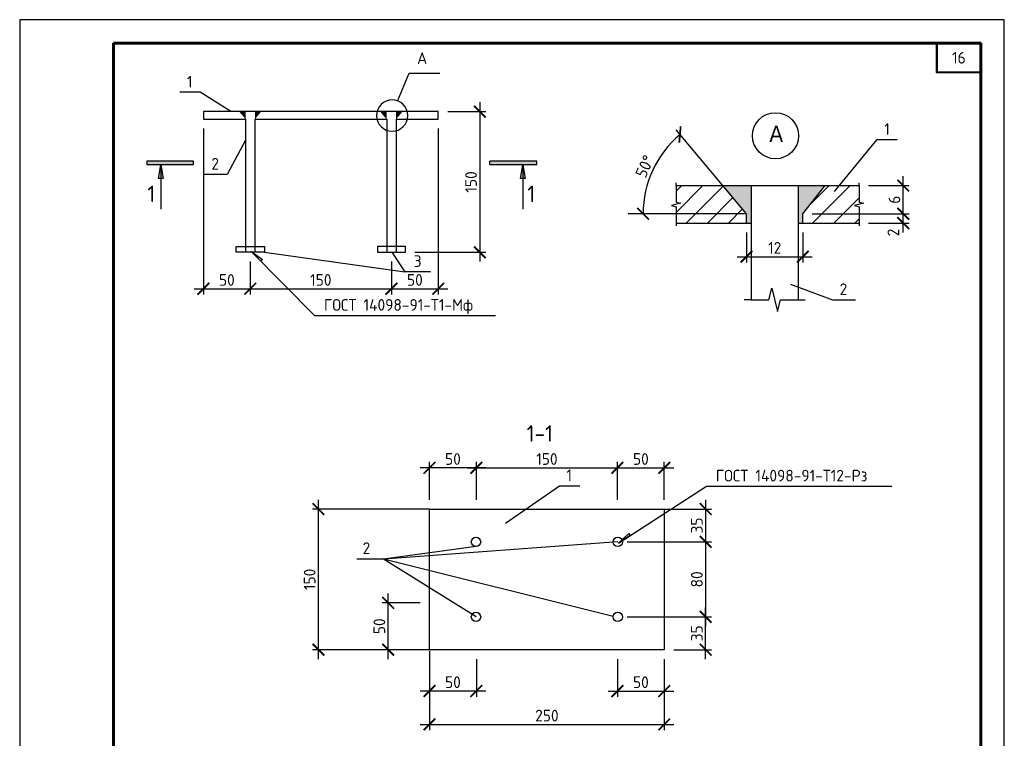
# Model space of a CAD drawing. Header units: millimetres. Extents: x 251864 to 617215, y -272865 to -46010.
# Tile 21 of 53: x 441619 to 442669, y -271677 to -270910. Entities that reach past the tile are written whole.
import ezdxf

# ---------------------------------------------------------------- set-up
doc = ezdxf.new("R2010")
doc.units = ezdxf.units.MM
doc.layers.get('Defpoints').update_dxf_attribs({"color": 140})
for name, color, linetype, lineweight in [('Изделия закладные', 1, 'Continuous', 30), ('Каркасы ригель', 3, 'Continuous', 0), ('Размеры', 54, 'Continuous', 20), ('СПДС_размер', 1, 'Continuous', 25)]:
    doc.layers.add(name, color=color, linetype=linetype, lineweight=lineweight)
doc.styles.add('ВНИПИТЕКСТ', font='CS_Gost2304.shx')
doc.styles.add('ГОСТ', font='GOST_Common.ttf')
doc.dimstyles.new('СПДС', dxfattribs={"dimscale": 100, "dimtxt": 2.5, "dimasz": 2.5, "dimexe": 1.25, "dimexo": 2, "dimtad": 1, "dimdec": 0, "dimtxsty": 'ГОСТ', "dimblk": 'ARCHTICK', "dimcen": 2.5, "dimdle": 2, "dimadec": 0, "dimazin": 2, "dimtfac": 0.75, "dimtdec": 0, "dimtmove": 1, "dimatfit": 3, "dimfxl": 1, "dimtolj": 1, "dimarcsym": 1})
doc.dimstyles.new('СПДС$0', dxfattribs={"dimscale": 100, "dimtxt": 2.5, "dimasz": 2.5, "dimexe": 1.25, "dimexo": 0, "dimgap": 1, "dimtad": 1, "dimdec": 0, "dimtxsty": 'ВНИПИТЕКСТ', "dimblk": 'ARCHTICK', "dimcen": 0, "dimdle": 1.25, "dimclrd": 256, "dimclre": 256, "dimclrt": 256, "dimadec": 0, "dimazin": 2, "dimtfac": 1, "dimtdec": 0, "dimtmove": 1, "dimatfit": 3, "dimldrblk": 'NONE', "dimfxl": 1, "dimlwd": -1, "dimlwe": -1, "dimarcsym": 0})

# ---------------------------------------------------------------- blocks, each defined once
blk = doc.blocks.new('*T1367')
at = {"layer": 'Каркасы ригель', "color": 0, "linetype": 'ByBlock', "lineweight": -2, "transparency": 16777216}
for p, q in [((0, 0), (46.875, 0)), ((0, -31.25), (46.875, -31.25))]:
    blk.add_line(p, q, dxfattribs=at)
at = {"layer": 'Каркасы ригель', "color": 0, "linetype": 'ByBlock', "lineweight": 50, "transparency": 16777216}
for p, q in [((0, 0), (0, -31.25)), ((46.875, 0), (46.875, -31.25))]:
    blk.add_line(p, q, dxfattribs=at)
at = {"layer": 'Каркасы ригель', "color": 0, "linetype": 'Continuous', "lineweight": 0, "transparency": 16777216, "insert": (23.4375, -15.625), "char_height": 12.5, "width": 31.25, "attachment_point": 5, "style": 'ГОСТ'}
blk.add_mtext('16', dxfattribs=at)
blk = doc.blocks.new('_ArchTick')
at = {"color": 0, "linetype": 'ByBlock', "const_width": 0.15}
blk.add_lwpolyline([(-0.5, -0.5), (0.5, 0.5)], dxfattribs=at)
blk = doc.blocks.new('*D1368')
at = {"layer": 'Defpoints', "color": 0, "ltscale": 5, "transparency": 16777216}
for p in [(442055.9, -271573.5), (442306.3, -271583.8), (442306.3, -271662)]:
    blk.add_point(p, dxfattribs=at)
at = {"layer": 'СПДС_размер', "color": 0, "lineweight": -2, "ltscale": 5, "transparency": 16777216}
for p, q in [((442055.9, -271583.5), (442055.9, -271668.3)), ((442306.3, -271593.8), (442306.3, -271668.3)), ((442045.9, -271662), (442316.3, -271662))]:
    blk.add_line(p, q, dxfattribs=at)
at = {"layer": 'СПДС_размер', "color": 0, "lineweight": -2, "ltscale": 5, "transparency": 16777216, "xscale": 12.5, "yscale": 12.5, "zscale": 12.5, "rotation": 180}
blk.add_blockref('_ArchTick', (442055.9, -271662), dxfattribs=at)
at = {"layer": 'СПДС_размер', "color": 0, "lineweight": -2, "ltscale": 5, "transparency": 16777216, "xscale": 12.5, "yscale": 12.5, "zscale": 12.5}
blk.add_blockref('_ArchTick', (442306.3, -271662), dxfattribs=at)
at = {"layer": 'СПДС_размер', "color": 0, "ltscale": 5, "transparency": 16777216, "insert": (442181.1, -271652.6), "char_height": 12.5, "attachment_point": 5, "style": 'ГОСТ'}
blk.add_mtext('\\A1;250', dxfattribs=at)
blk = doc.blocks.new('*D1369')
at = {"layer": 'Defpoints', "color": 0, "ltscale": 5, "transparency": 16777216}
for p in [(441937.5, -271432.3), (442065.9, -271432.3), (442065.9, -271582.3)]:
    blk.add_point(p, dxfattribs=at)
at = {"layer": 'СПДС_размер', "color": 0, "lineweight": -2, "ltscale": 5, "transparency": 16777216}
for p, q in [((441937.5, -271592.3), (441937.5, -271422.3)), ((442055.9, -271432.3), (441931.2, -271432.3)), ((442055.9, -271582.3), (441931.2, -271582.3))]:
    blk.add_line(p, q, dxfattribs=at)
at = {"layer": 'СПДС_размер', "color": 0, "lineweight": -2, "ltscale": 5, "transparency": 16777216, "xscale": 12.5, "yscale": 12.5, "zscale": 12.5}
for p, rotation in [((441937.5, -271432.3), 90), ((441937.5, -271582.3), 270)]:
    blk.add_blockref('_ArchTick', p, dxfattribs=dict(at, rotation=rotation))
at = {"layer": 'СПДС_размер', "color": 0, "ltscale": 5, "transparency": 16777216, "insert": (441928.1, -271507.3), "char_height": 12.5, "attachment_point": 5, "rotation": 90, "style": 'ГОСТ'}
blk.add_mtext('\\A1;150', dxfattribs=at)
blk = doc.blocks.new('*D1370')
at = {"layer": 'Defpoints', "color": 0, "ltscale": 5, "transparency": 16777216}
for p in [(442055.9, -271388.3), (442055.9, -271432.3), (442105.9, -271432.3)]:
    blk.add_point(p, dxfattribs=at)
at = {"layer": 'СПДС_размер', "color": 0, "lineweight": -2, "ltscale": 5, "transparency": 16777216}
for p, q in [((442055.9, -271422.3), (442055.9, -271382)), ((442105.9, -271422.3), (442105.9, -271382)), ((442115.9, -271388.3), (442045.9, -271388.3))]:
    blk.add_line(p, q, dxfattribs=at)
at = {"layer": 'СПДС_размер', "color": 0, "lineweight": -2, "ltscale": 5, "transparency": 16777216, "xscale": 12.5, "yscale": 12.5, "zscale": 12.5, "rotation": 180}
blk.add_blockref('_ArchTick', (442055.9, -271388.3), dxfattribs=at)
at = {"layer": 'СПДС_размер', "color": 0, "lineweight": -2, "ltscale": 5, "transparency": 16777216, "xscale": 12.5, "yscale": 12.5, "zscale": 12.5}
blk.add_blockref('_ArchTick', (442105.9, -271388.3), dxfattribs=at)
at = {"layer": 'СПДС_размер', "color": 0, "ltscale": 5, "transparency": 16777216, "insert": (442080.9, -271378.9), "char_height": 12.5, "attachment_point": 5, "style": 'ГОСТ'}
blk.add_mtext('\\A1;50', dxfattribs=at)
blk = doc.blocks.new('*D1371')
at = {"layer": 'Defpoints', "color": 0, "ltscale": 5, "transparency": 16777216}
for p in [(442296.4, -271432.3), (442302.1, -271467.3), (442350.4, -271467.3)]:
    blk.add_point(p, dxfattribs=at)
at = {"layer": 'СПДС_размер', "color": 0, "lineweight": -2, "ltscale": 5, "transparency": 16777216}
for p, q in [((442350.4, -271422.3), (442350.4, -271477.3)), ((442306.4, -271432.3), (442356.6, -271432.3)), ((442312.1, -271467.3), (442356.6, -271467.3))]:
    blk.add_line(p, q, dxfattribs=at)
at = {"layer": 'СПДС_размер', "color": 0, "lineweight": -2, "ltscale": 5, "transparency": 16777216, "xscale": 12.5, "yscale": 12.5, "zscale": 12.5}
for p, rotation in [((442350.4, -271432.3), 90), ((442350.4, -271467.3), 270)]:
    blk.add_blockref('_ArchTick', p, dxfattribs=dict(at, rotation=rotation))
at = {"layer": 'СПДС_размер', "color": 0, "ltscale": 5, "transparency": 16777216, "insert": (442341, -271449.8), "char_height": 12.5, "attachment_point": 5, "rotation": 90, "style": 'ГОСТ'}
blk.add_mtext('\\A1;35', dxfattribs=at)
blk = doc.blocks.new('*D1372')
at = {"layer": 'Defpoints', "color": 0, "ltscale": 5, "transparency": 16777216}
for p in [(442306.3, -271388.3), (442256.3, -271432.3), (442306.3, -271432.3)]:
    blk.add_point(p, dxfattribs=at)
at = {"layer": 'СПДС_размер', "color": 0, "lineweight": -2, "ltscale": 5, "transparency": 16777216}
for p, q in [((442256.3, -271422.3), (442256.3, -271382)), ((442306.3, -271422.3), (442306.3, -271382)), ((442246.3, -271388.3), (442316.3, -271388.3))]:
    blk.add_line(p, q, dxfattribs=at)
at = {"layer": 'СПДС_размер', "color": 0, "lineweight": -2, "ltscale": 5, "transparency": 16777216, "xscale": 12.5, "yscale": 12.5, "zscale": 12.5, "rotation": 180}
blk.add_blockref('_ArchTick', (442256.3, -271388.3), dxfattribs=at)
at = {"layer": 'СПДС_размер', "color": 0, "lineweight": -2, "ltscale": 5, "transparency": 16777216, "xscale": 12.5, "yscale": 12.5, "zscale": 12.5}
blk.add_blockref('_ArchTick', (442306.3, -271388.3), dxfattribs=at)
at = {"layer": 'СПДС_размер', "color": 0, "ltscale": 5, "transparency": 16777216, "insert": (442281.3, -271378.9), "char_height": 12.5, "attachment_point": 5, "style": 'ГОСТ'}
blk.add_mtext('\\A1;50', dxfattribs=at)
blk = doc.blocks.new('*D1373')
at = {"layer": 'Defpoints', "color": 0, "ltscale": 5, "transparency": 16777216}
for p in [(442011.8, -271532.3), (442055.9, -271532.3), (442055.9, -271582.3)]:
    blk.add_point(p, dxfattribs=at)
at = {"layer": 'СПДС_размер', "color": 0, "lineweight": -2, "ltscale": 5, "transparency": 16777216}
for p, q in [((442011.8, -271592.3), (442011.8, -271522.3)), ((442045.9, -271532.3), (442005.6, -271532.3)), ((442045.9, -271582.3), (442005.6, -271582.3))]:
    blk.add_line(p, q, dxfattribs=at)
at = {"layer": 'СПДС_размер', "color": 0, "lineweight": -2, "ltscale": 5, "transparency": 16777216, "xscale": 12.5, "yscale": 12.5, "zscale": 12.5}
for p, rotation in [((442011.8, -271532.3), 90), ((442011.8, -271582.3), 270)]:
    blk.add_blockref('_ArchTick', p, dxfattribs=dict(at, rotation=rotation))
at = {"layer": 'СПДС_размер', "color": 0, "ltscale": 5, "transparency": 16777216, "insert": (442002.4, -271557.3), "char_height": 12.5, "attachment_point": 5, "rotation": 90, "style": 'ГОСТ'}
blk.add_mtext('\\A1;50', dxfattribs=at)
blk = doc.blocks.new('*D1374')
at = {"layer": 'Defpoints', "color": 0, "ltscale": 5, "transparency": 16777216}
for p in [(442055.9, -271582.3), (442105.9, -271582.3), (442055.9, -271626.4)]:
    blk.add_point(p, dxfattribs=at)
at = {"layer": 'СПДС_размер', "color": 0, "lineweight": -2, "ltscale": 5, "transparency": 16777216}
for p, q in [((442055.9, -271592.3), (442055.9, -271632.6)), ((442105.9, -271592.3), (442105.9, -271632.6)), ((442115.9, -271626.4), (442045.9, -271626.4))]:
    blk.add_line(p, q, dxfattribs=at)
at = {"layer": 'СПДС_размер', "color": 0, "lineweight": -2, "ltscale": 5, "transparency": 16777216, "xscale": 12.5, "yscale": 12.5, "zscale": 12.5, "rotation": 180}
blk.add_blockref('_ArchTick', (442055.9, -271626.4), dxfattribs=at)
at = {"layer": 'СПДС_размер', "color": 0, "lineweight": -2, "ltscale": 5, "transparency": 16777216, "xscale": 12.5, "yscale": 12.5, "zscale": 12.5}
blk.add_blockref('_ArchTick', (442105.9, -271626.4), dxfattribs=at)
at = {"layer": 'СПДС_размер', "color": 0, "ltscale": 5, "transparency": 16777216, "insert": (442080.9, -271617), "char_height": 12.5, "attachment_point": 5, "style": 'ГОСТ'}
blk.add_mtext('\\A1;50', dxfattribs=at)
blk = doc.blocks.new('*D1375')
at = {"layer": 'Defpoints', "color": 0, "ltscale": 5, "transparency": 16777216}
for p in [(442306.3, -271547.3), (442350.4, -271547.3), (442306.3, -271582.3)]:
    blk.add_point(p, dxfattribs=at)
at = {"layer": 'СПДС_размер', "color": 0, "lineweight": -2, "ltscale": 5, "transparency": 16777216}
for p, q in [((442350.4, -271592.3), (442350.4, -271537.3)), ((442316.3, -271547.3), (442356.6, -271547.3)), ((442316.3, -271582.3), (442356.6, -271582.3))]:
    blk.add_line(p, q, dxfattribs=at)
at = {"layer": 'СПДС_размер', "color": 0, "lineweight": -2, "ltscale": 5, "transparency": 16777216, "xscale": 12.5, "yscale": 12.5, "zscale": 12.5}
for p, rotation in [((442350.4, -271547.3), 90), ((442350.4, -271582.3), 270)]:
    blk.add_blockref('_ArchTick', p, dxfattribs=dict(at, rotation=rotation))
at = {"layer": 'СПДС_размер', "color": 0, "ltscale": 5, "transparency": 16777216, "insert": (442341, -271564.8), "char_height": 12.5, "attachment_point": 5, "rotation": 90, "style": 'ГОСТ'}
blk.add_mtext('\\A1;35', dxfattribs=at)
blk = doc.blocks.new('*D1376')
at = {"layer": 'Defpoints', "color": 0, "ltscale": 5, "transparency": 16777216}
for p in [(442256.3, -271582.3), (442306.3, -271582.3), (442306.3, -271626.4)]:
    blk.add_point(p, dxfattribs=at)
at = {"layer": 'СПДС_размер', "color": 0, "lineweight": -2, "ltscale": 5, "transparency": 16777216}
for p, q in [((442256.3, -271592.3), (442256.3, -271632.6)), ((442306.3, -271592.3), (442306.3, -271632.6)), ((442246.3, -271626.4), (442316.3, -271626.4))]:
    blk.add_line(p, q, dxfattribs=at)
at = {"layer": 'СПДС_размер', "color": 0, "lineweight": -2, "ltscale": 5, "transparency": 16777216, "xscale": 12.5, "yscale": 12.5, "zscale": 12.5, "rotation": 180}
blk.add_blockref('_ArchTick', (442256.3, -271626.4), dxfattribs=at)
at = {"layer": 'СПДС_размер', "color": 0, "lineweight": -2, "ltscale": 5, "transparency": 16777216, "xscale": 12.5, "yscale": 12.5, "zscale": 12.5}
blk.add_blockref('_ArchTick', (442306.3, -271626.4), dxfattribs=at)
at = {"layer": 'СПДС_размер', "color": 0, "ltscale": 5, "transparency": 16777216, "insert": (442281.3, -271617), "char_height": 12.5, "attachment_point": 5, "style": 'ГОСТ'}
blk.add_mtext('\\A1;50', dxfattribs=at)
blk = doc.blocks.new('*D1389')
at = {"layer": 'Defpoints', "color": 0, "transparency": 16777216}
for p in [(442256.7, -271467.3), (442256.7, -271547.3), (442350.4, -271547.3)]:
    blk.add_point(p, dxfattribs=at)
at = {"layer": 'СПДС_размер', "color": 0, "lineweight": -2, "transparency": 16777216}
for p, q in [((442350.4, -271457.3), (442350.4, -271557.3)), ((442266.7, -271467.3), (442356.6, -271467.3)), ((442266.7, -271547.3), (442356.6, -271547.3))]:
    blk.add_line(p, q, dxfattribs=at)
at = {"layer": 'СПДС_размер', "color": 0, "lineweight": -2, "transparency": 16777216, "xscale": 12.5, "yscale": 12.5, "zscale": 12.5}
for p, rotation in [((442350.4, -271467.3), 90), ((442350.4, -271547.3), 270)]:
    blk.add_blockref('_ArchTick', p, dxfattribs=dict(at, rotation=rotation))
at = {"layer": 'СПДС_размер', "color": 0, "transparency": 16777216, "insert": (442341, -271507.3), "char_height": 12.5, "attachment_point": 5, "rotation": 90, "style": 'ГОСТ'}
blk.add_mtext('\\A1;80', dxfattribs=at)
blk = doc.blocks.new('*D1377')
at = {"layer": 'Defpoints', "color": 0, "transparency": 16777216}
for p in [(442256.3, -271388.3), (442256.3, -271402.2), (442105.9, -271416.9)]:
    blk.add_point(p, dxfattribs=at)
at = {"layer": 'СПДС_размер', "color": 0, "lineweight": -2, "transparency": 16777216}
for p, q in [((442105.9, -271406.9), (442105.9, -271382)), ((442256.3, -271392.2), (442256.3, -271382)), ((442095.9, -271388.3), (442266.3, -271388.3))]:
    blk.add_line(p, q, dxfattribs=at)
at = {"layer": 'СПДС_размер', "color": 0, "lineweight": -2, "transparency": 16777216, "xscale": 12.5, "yscale": 12.5, "zscale": 12.5, "rotation": 180}
blk.add_blockref('_ArchTick', (442105.9, -271388.3), dxfattribs=at)
at = {"layer": 'СПДС_размер', "color": 0, "lineweight": -2, "transparency": 16777216, "xscale": 12.5, "yscale": 12.5, "zscale": 12.5}
blk.add_blockref('_ArchTick', (442256.3, -271388.3), dxfattribs=at)
at = {"layer": 'СПДС_размер', "color": 0, "transparency": 16777216, "insert": (442181.1, -271378.9), "char_height": 12.5, "attachment_point": 5, "style": 'ГОСТ'}
blk.add_mtext('\\A1;150', dxfattribs=at)
blk = doc.blocks.new('*D1390')
at = {"layer": 'Defpoints', "color": 0, "ltscale": 5, "transparency": 16777216}
for p in [(441814.8, -271016.4), (441864.8, -271158.4), (441864.8, -271197.3)]:
    blk.add_point(p, dxfattribs=at)
at = {"layer": 'СПДС_размер', "color": 0, "lineweight": -2, "ltscale": 5, "transparency": 16777216}
for p, q in [((441814.8, -271026.4), (441814.8, -271203.5)), ((441864.8, -271168.4), (441864.8, -271203.5)), ((441804.8, -271197.3), (441874.8, -271197.3))]:
    blk.add_line(p, q, dxfattribs=at)
at = {"layer": 'СПДС_размер', "color": 0, "lineweight": -2, "ltscale": 5, "transparency": 16777216, "xscale": 12.5, "yscale": 12.5, "zscale": 12.5, "rotation": 180}
blk.add_blockref('_ArchTick', (441814.8, -271197.3), dxfattribs=at)
at = {"layer": 'СПДС_размер', "color": 0, "lineweight": -2, "ltscale": 5, "transparency": 16777216, "xscale": 12.5, "yscale": 12.5, "zscale": 12.5}
blk.add_blockref('_ArchTick', (441864.8, -271197.3), dxfattribs=at)
at = {"layer": 'СПДС_размер', "color": 0, "ltscale": 5, "transparency": 16777216, "insert": (441839.8, -271187.9), "char_height": 12.5, "attachment_point": 5, "style": 'ГОСТ'}
blk.add_mtext('\\A1;50', dxfattribs=at)
blk = doc.blocks.new('*D1391')
at = {"layer": 'Defpoints', "color": 0, "ltscale": 5, "transparency": 16777216}
for p in [(442015.3, -271158.4), (441864.8, -271172.9), (442015.3, -271197.3)]:
    blk.add_point(p, dxfattribs=at)
at = {"layer": 'СПДС_размер', "color": 0, "lineweight": -2, "ltscale": 5, "transparency": 16777216}
for p, q in [((442015.3, -271168.4), (442015.3, -271203.5)), ((441864.8, -271182.9), (441864.8, -271203.5)), ((441854.8, -271197.3), (442025.3, -271197.3))]:
    blk.add_line(p, q, dxfattribs=at)
at = {"layer": 'СПДС_размер', "color": 0, "lineweight": -2, "ltscale": 5, "transparency": 16777216, "xscale": 12.5, "yscale": 12.5, "zscale": 12.5, "rotation": 180}
blk.add_blockref('_ArchTick', (441864.8, -271197.3), dxfattribs=at)
at = {"layer": 'СПДС_размер', "color": 0, "lineweight": -2, "ltscale": 5, "transparency": 16777216, "xscale": 12.5, "yscale": 12.5, "zscale": 12.5}
blk.add_blockref('_ArchTick', (442015.3, -271197.3), dxfattribs=at)
at = {"layer": 'СПДС_размер', "color": 0, "ltscale": 5, "transparency": 16777216, "insert": (441940, -271187.9), "char_height": 12.5, "attachment_point": 5, "style": 'ГОСТ'}
blk.add_mtext('\\A1;150', dxfattribs=at)
blk = doc.blocks.new('*D1365')
at = {"layer": 'Defpoints', "color": 0, "ltscale": 5, "transparency": 16777216}
for p in [(442065.3, -271016.4), (442015.3, -271168.4), (442065.3, -271197.3)]:
    blk.add_point(p, dxfattribs=at)
at = {"layer": 'СПДС_размер', "color": 0, "lineweight": -2, "ltscale": 5, "transparency": 16777216}
for p, q in [((442065.3, -271026.4), (442065.3, -271203.5)), ((442015.3, -271178.4), (442015.3, -271203.5)), ((442005.3, -271197.3), (442075.3, -271197.3))]:
    blk.add_line(p, q, dxfattribs=at)
at = {"layer": 'СПДС_размер', "color": 0, "lineweight": -2, "ltscale": 5, "transparency": 16777216, "xscale": 12.5, "yscale": 12.5, "zscale": 12.5, "rotation": 180}
blk.add_blockref('_ArchTick', (442015.3, -271197.3), dxfattribs=at)
at = {"layer": 'СПДС_размер', "color": 0, "lineweight": -2, "ltscale": 5, "transparency": 16777216, "xscale": 12.5, "yscale": 12.5, "zscale": 12.5}
blk.add_blockref('_ArchTick', (442065.3, -271197.3), dxfattribs=at)
at = {"layer": 'СПДС_размер', "color": 0, "ltscale": 5, "transparency": 16777216, "insert": (442040.3, -271187.9), "char_height": 12.5, "attachment_point": 5, "style": 'ГОСТ'}
blk.add_mtext('\\A1;50', dxfattribs=at)
blk = doc.blocks.new('*D1392')
at = {"layer": 'Defpoints', "color": 0, "ltscale": 5, "transparency": 16777216}
for p in [(442065.3, -271008.4), (442030.3, -271158.4), (442109.6, -271158.4)]:
    blk.add_point(p, dxfattribs=at)
at = {"layer": 'СПДС_размер', "color": 0, "lineweight": -2, "ltscale": 5, "transparency": 16777216}
for p, q in [((442109.6, -270998.4), (442109.6, -271168.4)), ((442075.3, -271008.4), (442115.9, -271008.4)), ((442040.3, -271158.4), (442115.9, -271158.4))]:
    blk.add_line(p, q, dxfattribs=at)
at = {"layer": 'СПДС_размер', "color": 0, "lineweight": -2, "ltscale": 5, "transparency": 16777216, "xscale": 12.5, "yscale": 12.5, "zscale": 12.5}
for p, rotation in [((442109.6, -271008.4), 90), ((442109.6, -271158.4), 270)]:
    blk.add_blockref('_ArchTick', p, dxfattribs=dict(at, rotation=rotation))
at = {"layer": 'СПДС_размер', "color": 0, "ltscale": 5, "transparency": 16777216, "insert": (442100.2, -271083.4), "char_height": 12.5, "attachment_point": 5, "rotation": 90, "style": 'ГОСТ'}
blk.add_mtext('\\A1;150', dxfattribs=at)
blk = doc.blocks.new('*D1393')
at = {"layer": 'Defpoints', "color": 0, "ltscale": 5, "transparency": 16777216}
for p in [(442394, -271127.3), (442454, -271127.3), (442454, -271163.1)]:
    blk.add_point(p, dxfattribs=at)
at = {"layer": 'СПДС_размер', "color": 0, "lineweight": -2, "ltscale": 5, "transparency": 16777216}
for p, q in [((442394, -271137.3), (442394, -271169.3)), ((442454, -271137.3), (442454, -271169.3)), ((442384, -271163.1), (442464, -271163.1))]:
    blk.add_line(p, q, dxfattribs=at)
at = {"layer": 'СПДС_размер', "color": 0, "lineweight": -2, "ltscale": 5, "transparency": 16777216, "xscale": 12.5, "yscale": 12.5, "zscale": 12.5, "rotation": 180}
blk.add_blockref('_ArchTick', (442394, -271163.1), dxfattribs=at)
at = {"layer": 'СПДС_размер', "color": 0, "lineweight": -2, "ltscale": 5, "transparency": 16777216, "xscale": 12.5, "yscale": 12.5, "zscale": 12.5}
blk.add_blockref('_ArchTick', (442454, -271163.1), dxfattribs=at)
at = {"layer": 'СПДС_размер', "color": 0, "ltscale": 5, "transparency": 16777216, "insert": (442424, -271153.7), "char_height": 12.5, "attachment_point": 5, "style": 'ГОСТ'}
blk.add_mtext('\\A1;12', dxfattribs=at)
blk = doc.blocks.new('*D1394')
at = {"layer": 'Defpoints', "color": 0, "ltscale": 5, "transparency": 16777216}
for p in [(442454, -271117.3), (442561.1, -271117.3), (442514, -271127.3)]:
    blk.add_point(p, dxfattribs=at)
at = {"layer": 'СПДС_размер', "color": 0, "lineweight": -2, "ltscale": 5, "transparency": 16777216}
for p, q in [((442561.1, -271137.3), (442561.1, -271107.3)), ((442464, -271117.3), (442567.4, -271117.3)), ((442524, -271127.3), (442567.4, -271127.3))]:
    blk.add_line(p, q, dxfattribs=at)
at = {"layer": 'СПДС_размер', "color": 0, "lineweight": -2, "ltscale": 5, "transparency": 16777216, "xscale": 12.5, "yscale": 12.5, "zscale": 12.5}
for p, rotation in [((442561.1, -271117.3), 90), ((442561.1, -271127.3), 270)]:
    blk.add_blockref('_ArchTick', p, dxfattribs=dict(at, rotation=rotation))
at = {"layer": 'СПДС_размер', "color": 0, "ltscale": 5, "transparency": 16777216, "insert": (442550.6, -271137.3), "char_height": 12.5, "attachment_point": 5, "rotation": 90, "style": 'ГОСТ'}
blk.add_mtext('\\A1;2', dxfattribs=at)
blk = doc.blocks.new('*D1378')
at = {"layer": 'Defpoints', "color": 0, "ltscale": 5, "transparency": 16777216}
for p in [(442514, -271087.3), (442561.1, -271087.3), (442454, -271117.3)]:
    blk.add_point(p, dxfattribs=at)
at = {"layer": 'СПДС_размер', "color": 0, "lineweight": -2, "ltscale": 5, "transparency": 16777216}
for p, q in [((442561.1, -271127.3), (442561.1, -271077.3)), ((442524, -271087.3), (442567.4, -271087.3)), ((442464, -271117.3), (442567.4, -271117.3))]:
    blk.add_line(p, q, dxfattribs=at)
at = {"layer": 'СПДС_размер', "color": 0, "lineweight": -2, "ltscale": 5, "transparency": 16777216, "xscale": 12.5, "yscale": 12.5, "zscale": 12.5}
for p, rotation in [((442561.1, -271087.3), 90), ((442561.1, -271117.3), 270)]:
    blk.add_blockref('_ArchTick', p, dxfattribs=dict(at, rotation=rotation))
at = {"layer": 'СПДС_размер', "color": 0, "ltscale": 5, "transparency": 16777216, "insert": (442551.7, -271102.3), "char_height": 12.5, "attachment_point": 5, "rotation": 90, "style": 'ГОСТ'}
blk.add_mtext('\\A1;6', dxfattribs=at)
blk = doc.blocks.new('*D1395')
at = {"layer": 'Defpoints', "color": 0, "ltscale": 5, "transparency": 16777216}
for p in [(442323, -271032.8), (442301.8, -271056.7), (442283.6, -271117.3), (442394, -271117.3), (442394, -271117.3)]:
    blk.add_point(p, dxfattribs=at)
at = {"layer": 'СПДС_размер', "color": 0, "lineweight": -2, "ltscale": 5, "transparency": 16777216}
blk.add_arc((442394, -271117.3), 110.3, 130, 180, dxfattribs=at)
at = {"layer": 'СПДС_размер', "color": 0, "lineweight": -2, "ltscale": 5, "transparency": 16777216, "xscale": 12.5, "yscale": 12.5, "zscale": 12.5}
for p, rotation in [((442323, -271032.8), 39.99999999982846), ((442283.6, -271117.3), 270.0000000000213)]:
    blk.add_blockref('_ArchTick', p, dxfattribs=dict(at, rotation=rotation))
at = {"layer": 'СПДС_размер', "color": 0, "ltscale": 5, "transparency": 16777216, "insert": (442285.5, -271066.7), "char_height": 12.5, "attachment_point": 5, "rotation": 65, "style": 'ГОСТ'}
blk.add_mtext('\\A1;50°', dxfattribs=at)

msp = doc.modelspace()

# ---------------------------------------------------------------- hatches: boundary and pattern name
at = {"ltscale": 5}
h = msp.add_hatch(color=256, dxfattribs=at)
h.dxf.hatch_style = 1
h.paths.add_polyline_path([(441859.8, -271008.4), (441859.8, -271016.4), (441858.8, -271016.4), (441858.8, -271014.4), (441853.8, -271008.4)])
h = msp.add_hatch(color=256, dxfattribs=at)
h.dxf.hatch_style = 1
h.paths.add_polyline_path([(441869.8, -271008.4), (441875.8, -271008.4), (441870.8, -271014.4), (441870.8, -271016.4), (441869.8, -271016.4)])
h = msp.add_hatch(color=256, dxfattribs=at)
h.dxf.hatch_style = 1
h.paths.add_polyline_path([(442010.3, -271008.4), (442004.3, -271008.4), (442009.3, -271014.4), (442009.3, -271016.4), (442010.3, -271016.4)])
h = msp.add_hatch(color=256, dxfattribs=at)
h.dxf.hatch_style = 1
h.paths.add_polyline_path([(442020.3, -271008.4), (442020.3, -271016.4), (442021.3, -271016.4), (442021.3, -271014.4), (442026.3, -271008.4)])
at = {"ltscale": 0.1}
h = msp.add_hatch(dxfattribs=at)
h.set_pattern_fill('ANSI31', color=256, scale=5, style=0)
h.set_pattern_definition([(45, (425727.982, -295474.577), (-11.22532, 11.22532), [])])
h.paths.add_polyline_path([(442370, -271087.3), (442318.8, -271087.3), (442318.8, -271104.8), (442323.8, -271106), (442313.8, -271108.5), (442318.8, -271109.8), (442318.8, -271127.3), (442394, -271127.3), (442394, -271117.3)])
h.paths.add_polyline_path([(442514, -271109.8), (442509, -271108.5), (442519, -271106), (442514, -271104.8), (442514, -271087.3), (442477.9, -271087.3), (442454, -271117.3), (442454, -271127.3), (442514, -271127.3)])
h = msp.add_hatch(color=256, dxfattribs=at)
h.paths.add_polyline_path([(442368.8, -271087.3), (442394, -271117.3), (442394, -271127.3), (442395, -271127.3), (442399, -271127.3), (442399, -271087.3)])
h.paths.add_polyline_path([(442449, -271087.3), (442449, -271127.3), (442454, -271127.3), (442454, -271117.3), (442477.9, -271087.3)])
at = {"layer": 'Размеры', "lineweight": 0}
h = msp.add_hatch(color=256, dxfattribs=at)
h.dxf.hatch_style = 1
h.paths.add_polyline_path([(441771.9, -271079.8), (441766.8, -271079.8), (441769.3, -271064.8), (441754.3, -271064.8), (441754.3, -271061.3), (441804.3, -271061.3), (441804.3, -271064.8), (441769.3, -271064.8)])
h = msp.add_hatch(color=256, dxfattribs=at)
h.dxf.hatch_style = 1
h.paths.add_polyline_path([(442157.8, -271079.8), (442152.8, -271079.8), (442155.3, -271064.8), (442120.3, -271064.8), (442120.3, -271061.3), (442170.3, -271061.3), (442170.3, -271064.8), (442155.3, -271064.8)])

# ---------------------------------------------------------------- linework, layer by layer
at = {"ltscale": 5}
for p, q in [((441858.8, -271014.4), (441853.8, -271008.4)), ((441870.8, -271014.4), (441875.8, -271008.4)), ((442009.3, -271014.4), (442004.3, -271008.4)), ((442021.3, -271014.4), (442026.3, -271008.4))]:
    msp.add_line(p, q, dxfattribs=at)
at = {"linetype": 'Continuous', "lineweight": 25, "ltscale": 5}
for p, q in [((441754.3, -271061.3), (441754.3, -271064.8)), ((441804.3, -271061.3), (441754.3, -271061.3)), ((441754.3, -271064.8), (441804.3, -271064.8)), ((441766.8, -271079.8), (441769.3, -271064.8)), ((441769.3, -271064.8), (441771.9, -271079.8)), ((441804.3, -271064.8), (441804.3, -271061.3)), ((442170.3, -271061.3), (442120.3, -271061.3)), ((442120.3, -271064.8), (442120.3, -271061.3)), ((442120.3, -271064.8), (442170.3, -271064.8)), ((442152.8, -271079.8), (442155.3, -271064.8)), ((442155.3, -271064.8), (442157.8, -271079.8)), ((442170.3, -271064.8), (442170.3, -271061.3)), ((441771.9, -271079.8), (441766.8, -271079.8)), ((442157.8, -271079.8), (442152.8, -271079.8))]:
    msp.add_line(p, q, dxfattribs=at)
at = {"ltscale": 25}
for p, q in [((442399, -271087.3), (442399, -271209.2)), ((442449, -271087.3), (442449, -271209.2)), ((442454, -271117.3), (442477.9, -271087.3)), ((442394, -271127.3), (442394, -271117.3)), ((442454, -271127.3), (442454, -271117.3))]:
    msp.add_line(p, q, dxfattribs=at)
at = {"ltscale": 0.1}
msp.add_line((442394, -271127.3), (442395, -271127.3), dxfattribs=at)
at = {"lineweight": 25, "ltscale": 5}
for p, q in [((441865.4, -271157.3), (441877.9, -271166.1)), ((441876, -271167.9), (441865.4, -271157.3)), ((441877.9, -271166.1), (441876, -271167.9)), ((442257.3, -271468.7), (442268.5, -271458.4)), ((442269.9, -271460.6), (442257.3, -271468.7)), ((442268.5, -271458.4), (442269.9, -271460.6)), ((442006.9, -271485.7), (441978.5, -271485.7))]:
    msp.add_line(p, q, dxfattribs=at)
at = {"linetype": 'Continuous', "lineweight": 25, "ltscale": 5}
for points in [[(441618.9, -270910.3), (441618.9, -272395.3)], [(442668.9, -270910.3), (441618.9, -270910.3)], [(442668.9, -272395.3), (442668.9, -270910.3)], [(441769.3, -271064.8), (441769.3, -271112.3)], [(442155.3, -271064.8), (442155.3, -271112.3)]]:
    msp.add_lwpolyline(points, dxfattribs=at)
at = {"linetype": 'Continuous', "lineweight": 60, "ltscale": 5}
for points in [[(442643.9, -270935.3), (441718.9, -270935.3)], [(441718.9, -270935.3), (441718.9, -272345.3)], [(442643.9, -272345.3), (442643.9, -270935.3)]]:
    msp.add_lwpolyline(points, dxfattribs=at)
at = {"linetype": 'Continuous', "lineweight": 60, "ltscale": 100}
for points in [[(442643.9, -270935.3), (442593.9, -270935.3)], [(442643.9, -270935.3), (442593.9, -270935.3)], [(442643.9, -270970.3), (442643.9, -270935.3)], [(442643.9, -270970.3), (442643.9, -270935.3)]]:
    msp.add_lwpolyline(points, dxfattribs=at)
at = {"lineweight": 25, "ltscale": 5}
for points in [[(442021.7, -270997.3), (442034.4, -270967.5)], [(442034.4, -270967.5), (442066.9, -270967.5)], [(441811.4, -270987.7), (441789.8, -270987.7)], [(441844, -271008.4), (441811.4, -270987.7)], [(441859.8, -271038.7), (441840.2, -271075.3)], [(442487.7, -271093.4), (442533.3, -271038.2)], [(442533.3, -271038.2), (442554.8, -271038.2)], [(441840.2, -271075.3), (441815.8, -271075.3)], [(441866.1, -271157.9), (441933.4, -271225.8)], [(441879.8, -271158.4), (442029.5, -271179.2)], [(442015.8, -271158.4), (442029.5, -271179.2)], [(442057.1, -271179.2), (442029.5, -271179.2)], [(442441, -271192.4), (442485.8, -271209.1)], [(442485.8, -271209.1), (442510.2, -271209.1)], [(441933.4, -271225.8), (442126.2, -271225.8)], [(442136.9, -271447.2), (442194.5, -271407.5)], [(442194.5, -271407.5), (442216.1, -271407.5)], [(442257.3, -271468.7), (442351.3, -271407.9)], [(442351.3, -271407.9), (442549.1, -271407.9)], [(442256.7, -271467.3), (442007, -271485.7)], [(442105.5, -271472.3), (442007, -271485.7)], [(442251.7, -271547), (442007, -271485.7)], [(442105.5, -271547.3), (442007, -271485.7)]]:
    msp.add_lwpolyline(points, dxfattribs=at)
at = {"linetype": 'Continuous'}
for points in [[(442318.8, -271087.3), (442318.8, -271084.3)], [(442318.8, -271087.3), (442318.8, -271104.8)], [(442514, -271087.3), (442514, -271084.3)], [(442514, -271087.3), (442514, -271104.8)], [(442323.8, -271106), (442313.8, -271108.5)], [(442313.8, -271108.5), (442318.8, -271109.8)], [(442318.8, -271104.8), (442323.8, -271106)], [(442318.8, -271109.8), (442318.8, -271127.3)], [(442519, -271106), (442509, -271108.5)], [(442509, -271108.5), (442514, -271109.8)], [(442514, -271104.8), (442519, -271106)], [(442514, -271109.8), (442514, -271127.3)], [(442318.8, -271127.3), (442318.8, -271130.3)], [(442514, -271127.3), (442514, -271130.3)]]:
    msp.add_lwpolyline(points, dxfattribs=at)
at = {"ltscale": 25}
for points in [[(442318.8, -271087.3), (442514, -271087.3)], [(442394, -271117.3), (442368.8, -271087.3)], [(442318.8, -271127.3), (442399, -271127.3)], [(442449, -271127.3), (442514, -271127.3)]]:
    msp.add_lwpolyline(points, dxfattribs=at)
at = {"linetype": 'Continuous', "ltscale": 2.5}
for points in [[(442417.7, -271209.2), (442420.8, -271196.7)], [(442420.8, -271196.7), (442427.1, -271221.7)], [(442399, -271209.2), (442391.5, -271209.2)], [(442399, -271209.2), (442417.7, -271209.2)], [(442427.1, -271221.7), (442430.2, -271209.2)], [(442430.2, -271209.2), (442449, -271209.2)], [(442449, -271209.2), (442456.5, -271209.2)]]:
    msp.add_lwpolyline(points, dxfattribs=at)
at = {"ltscale": 0.1}
msp.add_circle((442424.9, -271034.1), 24.6, dxfattribs=at)
at = {"linetype": 'Continuous', "lineweight": 25, "ltscale": 5}
for start, end in [(0, 180), (180, 0)]:
    msp.add_arc((442016.1, -271012.6), 16.7, start, end, dxfattribs=at)
at = {"layer": 'Изделия закладные', "lineweight": 30, "ltscale": 25}
for p, q in [((441859.8, -271016.4), (441859.8, -271158.4)), ((441869.8, -271016.4), (441869.8, -271158.4)), ((442010.3, -271016.4), (442010.3, -271158.4)), ((442020.3, -271016.4), (442020.3, -271158.4))]:
    msp.add_line(p, q, dxfattribs=at)
for points in [[(442020.3, -271016.4), (442065.3, -271016.4), (442065.3, -271008.4), (441814.8, -271008.4), (441814.8, -271016.4), (441860, -271016.4)], [(441870, -271016.4), (442010.3, -271016.4)]]:
    msp.add_lwpolyline(points, dxfattribs=at)
for points in [[(441849.8, -271152.4), (441879.8, -271152.4), (441879.8, -271158.4), (441849.8, -271158.4)], [(442030.3, -271152.4), (442000.3, -271152.4), (442000.3, -271158.4), (442030.3, -271158.4)]]:
    msp.add_lwpolyline(points, close=True, dxfattribs=at)
at = {"layer": 'Изделия закладные', "ltscale": 100}
msp.add_lwpolyline([(442306.3, -271582.3), (442055.9, -271582.3), (442055.9, -271432.3), (442306.3, -271432.3)], close=True, dxfattribs=at)
for centre in [(442105.5, -271467.3), (442256.7, -271467.3), (442105.5, -271547.3), (442256.7, -271547.3)]:
    msp.add_circle(centre, 5, dxfattribs=at)
at = {"layer": 'Размеры', "lineweight": 40, "ltscale": 100}
msp.add_lwpolyline([(442597, -270935.3), (442643.9, -270935.3), (442643.9, -270966.6), (442597, -270966.6)], close=True, dxfattribs=at)
at = {"layer": 'СПДС_размер', "ltscale": 25}
msp.add_line((442394, -271117.3), (442318.9, -271027.8), dxfattribs=at)
at = {"layer": 'СПДС_размер', "ltscale": 5}
msp.add_line((442394, -271117.3), (442267.6, -271117.3), dxfattribs=at)

# ---------------------------------------------------------------- block references
msp.add_blockref('*T1367', (442597, -270935.3))

# ---------------------------------------------------------------- texts
at = {"lineweight": 25, "ltscale": 5, "char_height": 12.5, "attachment_point": 1, "style": 'ГОСТ'}
for s, insert, width in [('А', (442042.7, -270945), 240.476), ('1', (441797.3, -270970.2), 18.452), ('1', (442540.8, -271020.7), 18.452), ('2', (441823.3, -271057.8), 23.81), ('3', (442039.1, -271161.6), 23.81), ('2', (442493.3, -271191.6), 23.81), ('ГОСТ 14098-91-Т1-Мф', (441943.3, -271208.3), 240.476), ('1', (442202, -271390), 18.452), ('ГОСТ 14098-91-Т12-Рз', (442361.2, -271390.4), 231.202), ('2', (441984.6, -271467.8), 23.81)]:
    msp.add_mtext(s, dxfattribs=dict(at, insert=insert, width=width))
at = {"linetype": 'Continuous', "ltscale": 5, "insert": (442418.3, -271023.4), "char_height": 17.5, "width": 20.853, "attachment_point": 1, "style": 'ГОСТ'}
msp.add_mtext('\\fArial|b0|i0|c1|p34;\\W0.9000000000;\\T1.0000000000;\\o\\lА', dxfattribs=at)
at = {"linetype": 'Continuous', "lineweight": 25, "ltscale": 5, "char_height": 17.5, "attachment_point": 1, "style": 'ГОСТ'}
for s, insert, width in [('1', (441755.1, -271087.3), 25.833), ('1', (442160.3, -271087.3), 25.833), ('1-1', (442159.5, -271342.9), 92.5)]:
    msp.add_mtext(s, dxfattribs=dict(at, insert=insert, width=width))

# ---------------------------------------------------------------- dimensions: what is measured, and where the dimension line sits
at = {"layer": 'СПДС_размер', "ltscale": 5}
for base, p1, p2, angle, dimstyle, override, picture, middle in [((442109.6, -271158.4), (442065.3, -271008.4), (442030.3, -271158.4), 90, 'СПДС', {"dimscale": 5}, '*D1392', (442100.2, -271083.4)), ((442561.1, -271087.3), (442454, -271117.3), (442514, -271087.3), 90, 'СПДС', {"dimscale": 5, "dimlfac": 0.2, "dimtxsty": 'ГОСТ'}, '*D1378', (442551.7, -271102.3)), ((442306.3, -271388.3), (442256.3, -271432.3), (442306.3, -271432.3), 180, 'СПДС$0', {"dimscale": 5, "dimexo": 2, "dimgap": 0.625, "dimtxsty": 'ГОСТ', "dimcen": 2.5, "dimdle": 2, "dimclrd": 0, "dimclre": 0, "dimclrt": 0, "dimtfac": 0.75, "dimtolj": 1, "dimlwd": 65534, "dimlwe": 65534, "dimarcsym": 1}, '*D1372', (442281.3, -271378.9)), ((441937.5, -271432.3), (442065.9, -271582.3), (442065.9, -271432.3), 90, 'СПДС$0', {"dimscale": 5, "dimexo": 2, "dimgap": 0.625, "dimtxsty": 'ГОСТ', "dimcen": 2.5, "dimdle": 2, "dimclrd": 0, "dimclre": 0, "dimclrt": 0, "dimtfac": 0.75, "dimtolj": 1, "dimlwd": 65534, "dimlwe": 65534, "dimarcsym": 1}, '*D1369', (441928.1, -271507.3)), ((442350.4, -271467.3), (442296.4, -271432.3), (442302.1, -271467.3), 90, 'СПДС$0', {"dimscale": 5, "dimexo": 2, "dimgap": 0.625, "dimtxsty": 'ГОСТ', "dimcen": 2.5, "dimdle": 2, "dimclrd": 0, "dimclre": 0, "dimclrt": 0, "dimtfac": 0.75, "dimtolj": 1, "dimlwd": 65534, "dimlwe": 65534, "dimarcsym": 1}, '*D1371', (442341, -271449.8)), ((442011.8, -271532.3), (442055.9, -271582.3), (442055.9, -271532.3), 270, 'СПДС$0', {"dimscale": 5, "dimexo": 2, "dimgap": 0.625, "dimtxsty": 'ГОСТ', "dimcen": 2.5, "dimdle": 2, "dimclrd": 0, "dimclre": 0, "dimclrt": 0, "dimtfac": 0.75, "dimtolj": 1, "dimlwd": 65534, "dimlwe": 65534, "dimarcsym": 1}, '*D1373', (442002.4, -271557.3)), ((442350.4, -271547.3), (442306.3, -271582.3), (442306.3, -271547.3), 270, 'СПДС$0', {"dimscale": 5, "dimexo": 2, "dimgap": 0.625, "dimtxsty": 'ГОСТ', "dimcen": 2.5, "dimdle": 2, "dimclrd": 0, "dimclre": 0, "dimclrt": 0, "dimtfac": 0.75, "dimtolj": 1, "dimlwd": 65534, "dimlwe": 65534, "dimarcsym": 1}, '*D1375', (442341, -271564.8)), ((442306.3, -271626.4), (442256.3, -271582.3), (442306.3, -271582.3), 180, 'СПДС$0', {"dimscale": 5, "dimexo": 2, "dimgap": 0.625, "dimtxsty": 'ГОСТ', "dimcen": 2.5, "dimdle": 2, "dimclrd": 0, "dimclre": 0, "dimclrt": 0, "dimtfac": 0.75, "dimtolj": 1, "dimlwd": 65534, "dimlwe": 65534, "dimarcsym": 1}, '*D1376', (442281.3, -271617))]:
    dim = msp.add_linear_dim(base=base, p1=p1, p2=p2, angle=angle, dimstyle=dimstyle, override=override, dxfattribs=at)
    dim.commit()
    dim.dimension.update_dxf_attribs({"geometry": picture, "text_midpoint": middle})
for base, p1, p2, dimstyle, override, picture, middle in [((441864.8, -271197.3), (441814.8, -271016.4), (441864.8, -271158.4), 'СПДС', {"dimscale": 5, "dimtxsty": 'ГОСТ'}, '*D1390', (441839.8, -271187.9)), ((442065.3, -271197.3), (442015.3, -271168.4), (442065.3, -271016.4), 'СПДС', {"dimscale": 5, "dimtxsty": 'ГОСТ'}, '*D1365', (442040.3, -271187.9)), ((442454, -271163.1), (442394, -271127.3), (442454, -271127.3), 'СПДС', {"dimscale": 5, "dimlfac": 0.2, "dimtxsty": 'ГОСТ'}, '*D1393', (442424, -271153.7)), ((442015.2871, -271197.271), (441864.8003, -271172.9352), (442015.2871, -271158.4284), 'СПДС', {"dimscale": 5, "dimtxsty": 'ГОСТ'}, '*D1391', (441940.0437, -271187.896)), ((442055.9, -271388.3), (442105.9, -271432.3), (442055.9, -271432.3), 'СПДС$0', {"dimscale": 5, "dimexo": 2, "dimgap": 0.625, "dimtxsty": 'ГОСТ', "dimcen": 2.5, "dimdle": 2, "dimclrd": 0, "dimclre": 0, "dimclrt": 0, "dimtfac": 0.75, "dimtolj": 1, "dimlwd": 65534, "dimlwe": 65534, "dimarcsym": 1}, '*D1370', (442080.9, -271378.9)), ((442306.3, -271662), (442055.9, -271573.5), (442306.3, -271583.8), 'СПДС$0', {"dimscale": 5, "dimexo": 2, "dimgap": 0.625, "dimtxsty": 'ГОСТ', "dimcen": 2.5, "dimdle": 2, "dimclrd": 0, "dimclre": 0, "dimclrt": 0, "dimtfac": 0.75, "dimtolj": 1, "dimlwd": 65534, "dimlwe": 65534, "dimarcsym": 1}, '*D1368', (442181.1, -271652.6)), ((442055.9, -271626.4), (442105.9, -271582.3), (442055.9, -271582.3), 'СПДС$0', {"dimscale": 5, "dimexo": 2, "dimgap": 0.625, "dimtxsty": 'ГОСТ', "dimcen": 2.5, "dimdle": 2, "dimclrd": 0, "dimclre": 0, "dimclrt": 0, "dimtfac": 0.75, "dimtolj": 1, "dimlwd": 65534, "dimlwe": 65534, "dimarcsym": 1}, '*D1374', (442080.9, -271617))]:
    dim = msp.add_linear_dim(base=base, p1=p1, p2=p2, dimstyle=dimstyle, override=override, dxfattribs=at)
    dim.commit()
    dim.dimension.update_dxf_attribs({"geometry": picture, "text_midpoint": middle})
dim = msp.add_angular_dim_2l(base=(442301.8, -271056.7), line1=((442394, -271117.3), (442323, -271032.8)), line2=((442394, -271117.3), (442283.6, -271117.3)), dimstyle='СПДС', override={"dimscale": 5, "dimtxsty": 'ГОСТ'}, dxfattribs=at)
dim.commit()
dim.dimension.update_dxf_attribs({"geometry": '*D1395', "text_midpoint": (442285.5, -271066.7)})
dim = msp.add_linear_dim(base=(442561.1, -271117.3), p1=(442514, -271127.3), p2=(442454, -271117.3), angle=90, dimstyle='СПДС', override={"dimscale": 5, "dimlfac": 0.2, "dimtxsty": 'ГОСТ'}, dxfattribs=at)
dim.commit()
dim.dimension.update_dxf_attribs({"geometry": '*D1394', "text_midpoint": (442560, -271137.3), "dimtype": 160})
at = {"layer": 'СПДС_размер'}
dim = msp.add_linear_dim(base=(442256.3, -271388.3), p1=(442105.9, -271416.9), p2=(442256.3, -271402.2), dimstyle='СПДС$0', override={"dimscale": 5, "dimexo": 2, "dimgap": 0.625, "dimtxsty": 'ГОСТ', "dimcen": 2.5, "dimdle": 2, "dimclrd": 0, "dimclre": 0, "dimclrt": 0, "dimtfac": 0.75, "dimtolj": 1, "dimlwd": 65534, "dimlwe": 65534, "dimarcsym": 1}, dxfattribs=at)
dim.commit()
dim.dimension.update_dxf_attribs({"geometry": '*D1377', "text_midpoint": (442181.1, -271378.9)})
dim = msp.add_linear_dim(base=(442350.4, -271547.3), p1=(442256.7, -271467.3), p2=(442256.7, -271547.3), angle=90, dimstyle='СПДС$0', override={"dimscale": 5, "dimexo": 2, "dimgap": 0.625, "dimtxsty": 'ГОСТ', "dimcen": 2.5, "dimdle": 2, "dimclrd": 0, "dimclre": 0, "dimclrt": 0, "dimtfac": 0.75, "dimtolj": 1, "dimlwd": 65534, "dimlwe": 65534, "dimarcsym": 1}, dxfattribs=at)
dim.commit()
dim.dimension.update_dxf_attribs({"geometry": '*D1389', "text_midpoint": (442341, -271507.3)})

doc.saveas('drawing.dxf')
